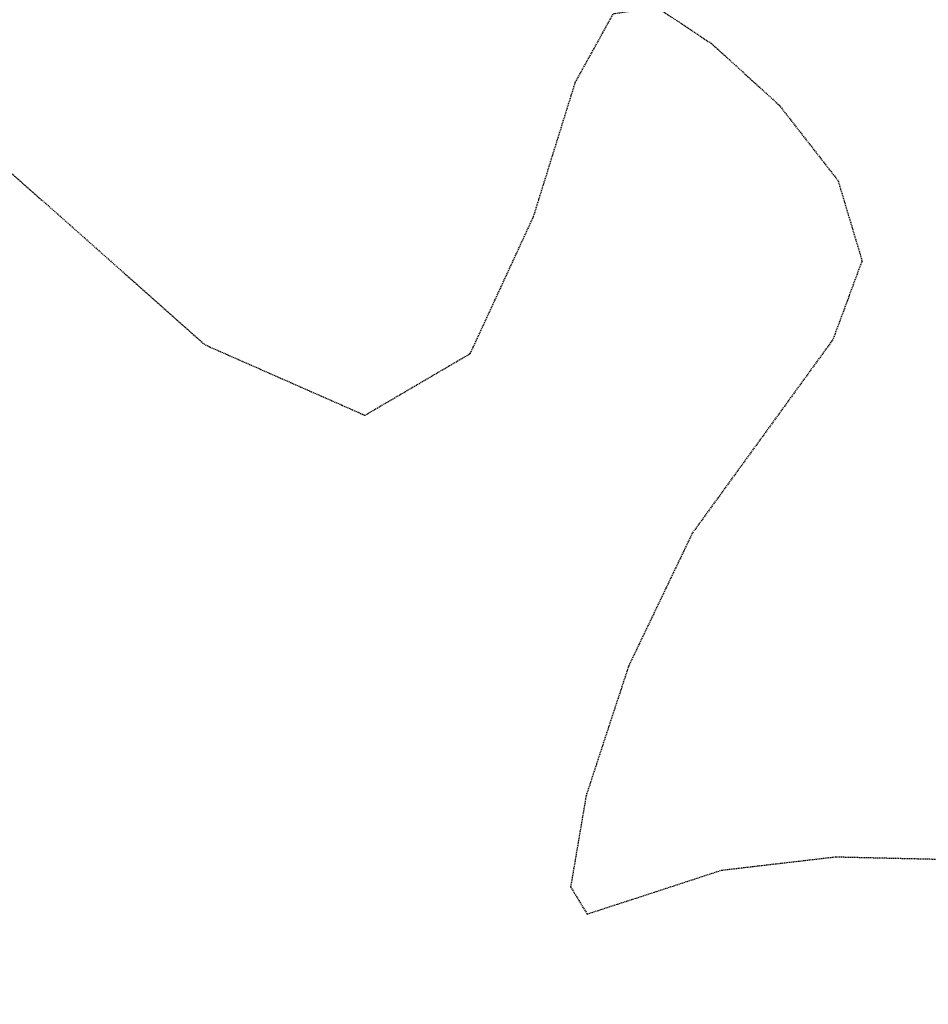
# Model space of a CAD drawing. Header units: feet. Extents: x -2779 to 2255280, y -1593 to 614924.
# Tile 30 of 125: x 2243303 to 2243437, y 595928 to 596074. Entities that reach past the tile are written whole.
import ezdxf
from ezdxf import colors
from ezdxf.entities.mleader import LeaderData, LeaderLine
from ezdxf.math import Vec2, Vec3

# ---------------------------------------------------------------- set-up
doc = ezdxf.new("R2010")
doc.units = ezdxf.units.FT
doc.header["$MEASUREMENT"] = 0
doc.linetypes.add('OhDOT_USTN3', pattern=[0.22, 0.165, -0.055])
doc.layers.add('DT_X_Contour_Minor', color=136, linetype='OhDOT_USTN3')
doc.layers.add('SH_TEXT_DR_Junction_Labels_South System', color=7, linetype='Continuous')
doc.styles.add('Slanted-Normal', font='font31.shx', dxfattribs={"height": 0.14})

# ---------------------------------------------------------------- blocks, each defined once
blk = doc.blocks.new('_Dot')
at = {"color": 0, "linetype": 'ByBlock', "lineweight": -2}
blk.add_line((-0.5, 0), (-1, 0), dxfattribs=at)
at = {"color": 0, "linetype": 'ByBlock', "const_width": 0.5}
blk.add_lwpolyline([(-0.25, 0, 1), (0.25, 0, 1)], format="xyb", close=True, dxfattribs=at)

msp = doc.modelspace()

# ---------------------------------------------------------------- linework, layer by layer
at = {"layer": 'DT_X_Contour_Minor'}
for points in [[(2243203.82, 596167.81), (2243222.61, 596145.33), (2243245.37, 596116.28), (2243271.9, 596083.58), (2243301.33, 596050.99), (2243330.05, 596025.54), (2243353.77, 596015.09), (2243369.42, 596024.25), (2243378.82, 596044.6), (2243385.01, 596064.49), (2243390.66, 596074.69), (2243397.09, 596075.65), (2243405.25, 596070.24), (2243415.27, 596061.11), (2243424.02, 596049.89), (2243427.57, 596038.01), (2243423.25, 596026.34), (2243406.26, 596002.93)], [(2243406.26, 596002.93), (2243402.37, 595997.58), (2243392.93, 595977.89), (2243386.61, 595958.6), (2243384.31, 595945.09), (2243386.76, 595941.06), (2243406.75, 595947.58), (2243423.67, 595949.56), (2243440.88, 595949.16)]]:
    msp.add_lwpolyline(points, dxfattribs=at)

# ---------------------------------------------------------------- next in the draw order: leaders
at = {"layer": 'SH_TEXT_DR_Junction_Labels_South System'}
ml = msp.add_multileader_mtext('Standard', dxfattribs=at)
ml.set_content('205A\\PA=1.00 Ac\\PC=0.42\\PTc=37 MIN.', color=256, style='Slanted-Normal')
ml.set_leader_properties()
ml.set_arrow_properties(name='DOT')
ml.build(insert=Vec2(0, 0))
ml.multileader.update_dxf_attribs({"has_text_frame": 1, "dogleg_length": 0.12, "arrow_head_size": 10, "scale": 50})
ctx = ml.context
ctx.base_point, ctx.scale, ctx.char_height, ctx.arrow_head_size, ctx.landing_gap_size, ctx.plane_origin = Vec3(2245953.8, 596068.46), 50, 6, 10, 2.5, Vec3(2246209.79, 596225.02)
notes = []
notes.append((ctx, [(0, (0, 0, 0), (0, 0), (1, 0), 1, [])]))
ctx.mtext.insert, ctx.mtext.flow_direction = Vec3(2245956.3, 596071.46), 5
ctx.mtext.has_bg_fill, ctx.mtext.bg_color, ctx.mtext.bg_scale_factor, ctx.mtext.bg_transparency, ctx.mtext.use_window_bg_color = 1, -1027028792, 1.5, 0, 1
for ctx, leaders in notes:
    for number, flags, end, landing, length, lines in leaders:
        leader = LeaderData()
        leader.index, (leader.has_last_leader_line, leader.has_dogleg_vector, leader.attachment_direction) = number, flags
        leader.last_leader_point, leader.dogleg_vector, leader.dogleg_length = Vec3(end), Vec3(landing), length
        for number, points, colour, breaks in lines:
            line = LeaderLine()
            line.index, line.vertices, line.color, line.breaks = number, Vec3.list(points), colors.encode_raw_color(colour), breaks
            leader.lines.append(line)
        ctx.leaders.append(leader)

doc.saveas('drawing.dxf')
